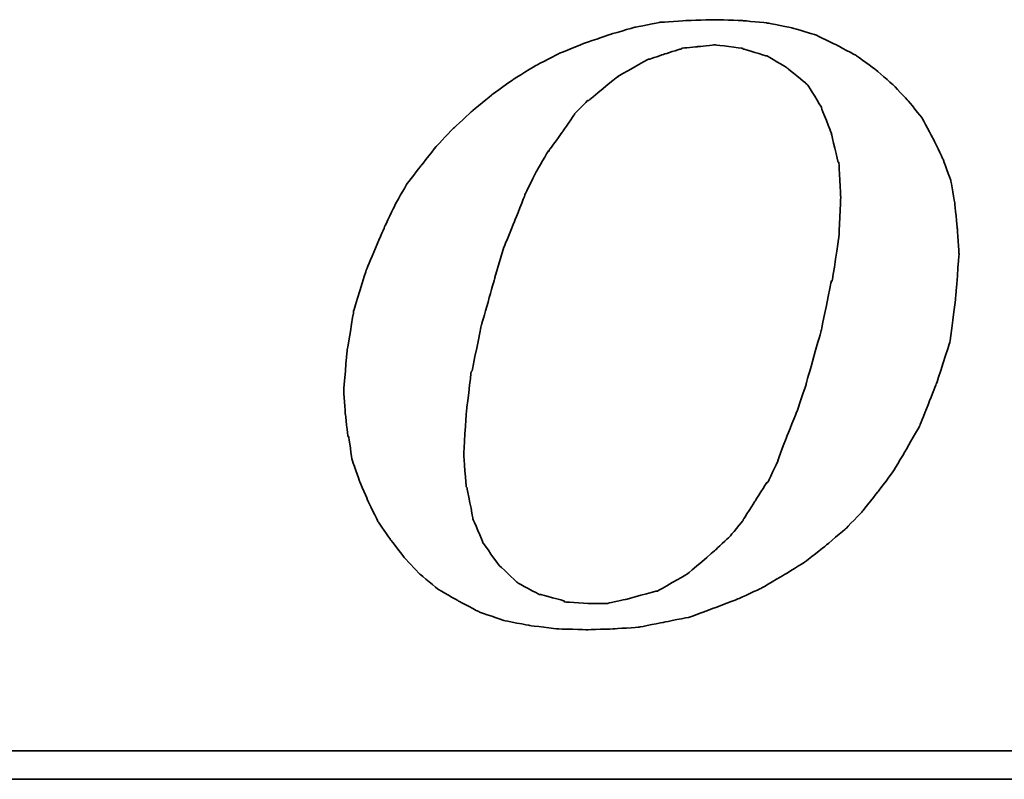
# Model space of a CAD drawing. Header units: millimetres. Extents: x 868 to 1264, y 477 to 609.
# Tile 33 of 51: x 1168.31 to 1172.71, y 516.15 to 519.54. Entities that reach past the tile are written whole.
import ezdxf

# ---------------------------------------------------------------- set-up
doc = ezdxf.new("R2010")
doc.units = ezdxf.units.MM
doc.layers.add('DIM', color=4, linetype='CONTINUOUS')
doc.layers.add('layer 1', color=7, linetype='CONTINUOUS')

# ---------------------------------------------------------------- blocks, each defined once
blk = doc.blocks.new('TBI MOTION logo(完整正式版)')
at = {"layer": 'layer 1', "color": 22, "lineweight": 35}
for points, knots in [([(-11.34375, -6.98375), (-11.34375, -6.98375), (-10.91375, -7.43875), (-10.91375, -7.43875), (-10.91375, -7.43875), (-10.91375, -7.43875), (-10.38625, -7.87125), (-10.38625, -7.87125), (-10.38625, -7.87125), (-10.38625, -7.87125), (-9.81125, -8.20375), (-9.81125, -8.20375), (-9.81125, -8.20375), (-9.81125, -8.20375), (-9.21125, -8.51875), (-9.21125, -8.51875), (-9.21125, -8.51875), (-9.21125, -8.51875), (-8.51625, -8.75875), (-8.51625, -8.75875), (-8.51625, -8.75875), (-8.51625, -8.75875), (-7.77125, -8.90375), (-7.77125, -8.90375), (-7.77125, -8.90375), (-7.77125, -8.90375), (-6.97875, -8.99875), (-6.97875, -8.99875), (-6.97875, -8.99875), (-6.97875, -8.99875), (-6.14125, -9.02375), (-6.14125, -9.02375), (-6.14125, -9.02375), (-6.14125, -9.02375), (-5.37125, -8.99875), (-5.37125, -8.99875), (-5.37125, -8.99875), (-5.37125, -8.99875), (-4.65375, -8.94875), (-4.65375, -8.94875), (-4.65375, -8.94875), (-4.65375, -8.94875), (-3.93375, -8.80625), (-3.93375, -8.80625), (-3.93375, -8.80625), (-3.93375, -8.80625), (-3.21375, -8.66375), (-3.21375, -8.66375), (-3.21375, -8.66375), (-3.21375, -8.66375), (-2.49375, -8.39875), (-2.49375, -8.39875), (-2.49375, -8.39875), (-2.49375, -8.39875), (-1.79875, -8.13375), (-1.79875, -8.13375), (-1.79875, -8.13375), (-1.79875, -8.13375), (-1.17375, -7.84375), (-1.17375, -7.84375), (-1.17375, -7.84375), (-1.17375, -7.84375), (-0.52375, -7.46375), (-0.52375, -7.46375), (-0.52375, -7.46375), (-0.52375, -7.46375), (0.10124, -7.07875), (0.10124, -7.07875), (0.10124, -7.07875), (0.10124, -7.07875), (0.67625, -6.62375), (0.67625, -6.62375), (0.67625, -6.62375), (0.67625, -6.62375), (1.24874, -6.14375), (1.24874, -6.14375), (1.24874, -6.14375), (1.24874, -6.14375), (1.72874, -5.64125), (1.72874, -5.64125), (1.72874, -5.64125), (1.72874, -5.64125), (2.18624, -5.06375), (2.18624, -5.06375), (2.18624, -5.06375), (2.18624, -5.06375), (2.61625, -4.48874), (2.61625, -4.48874), (2.61625, -4.48874), (2.61625, -4.48874), (3.00125, -3.83874), (3.00125, -3.83874), (3.00125, -3.83874), (3.00125, -3.83874), (3.36124, -3.21374), (3.36124, -3.21374), (3.36124, -3.21374), (3.36124, -3.21374), (3.84374, -1.99125), (3.84374, -1.99125), (3.84374, -1.99125), (3.84374, -1.99125), (4.22625, -0.81875), (4.22625, -0.81875), (4.22625, -0.81875), (4.22625, -0.81875), (4.39125, 0.45624), (4.39125, 0.45624), (4.39125, 0.45624), (4.39125, 0.45624), (4.48874, 1.70124), (4.48874, 1.70124), (4.48874, 1.70124), (4.48874, 1.70124), (4.43874, 2.44625), (4.43874, 2.44625), (4.43874, 2.44625), (4.43874, 2.44625), (4.36874, 3.14125), (4.36874, 3.14125), (4.36874, 3.14125), (4.36874, 3.14125), (4.25125, 3.81125), (4.25125, 3.81125), (4.25125, 3.81125), (4.25125, 3.81125), (4.03124, 4.41125), (4.03124, 4.41125), (4.03124, 4.41125), (4.03124, 4.41125), (3.74374, 5.01125), (3.74374, 5.01125), (3.74374, 5.01125), (3.74374, 5.01125), (3.43124, 5.58875), (3.43124, 5.58875), (3.43124, 5.58875), (3.43124, 5.58875), (3.02625, 6.09125), (3.02625, 6.09125), (3.02625, 6.09125), (3.02625, 6.09125), (2.59374, 6.54875), (2.59374, 6.54875), (2.59374, 6.54875), (2.59374, 6.54875), (2.09124, 6.98125), (2.09124, 6.98125), (2.09124, 6.98125), (2.09124, 6.98125), (1.56124, 7.36625), (1.56124, 7.36625), (1.56124, 7.36625), (1.56124, 7.36625), (0.98624, 7.67625), (0.98624, 7.67625), (0.98624, 7.67625), (0.98624, 7.67625), (0.38624, 7.96375), (0.38624, 7.96375), (0.38624, 7.96375), (0.38624, 7.96375), (-0.25875, 8.15625), (-0.25875, 8.15625), (-0.25875, 8.15625), (-0.25875, 8.15625), (-0.98125, 8.30125), (-0.98125, 8.30125), (-0.98125, 8.30125), (-0.98125, 8.30125), (-1.70124, 8.37125), (-1.70124, 8.37125), (-1.70124, 8.37125), (-1.70124, 8.37125), (-2.49375, 8.39624), (-2.49375, 8.39624), (-2.49375, 8.39624), (-2.49375, 8.39624), (-3.28625, 8.37125), (-3.28625, 8.37125), (-3.28625, 8.37125), (-3.28625, 8.37125), (-4.05125, 8.32125), (-4.05125, 8.32125), (-4.05125, 8.32125), (-4.05125, 8.32125), (-4.77375, 8.18125), (-4.77375, 8.18125), (-4.77375, 8.18125), (-4.77375, 8.18125), (-5.51625, 7.96375), (-5.51625, 7.96375), (-5.51625, 7.96375), (-5.51625, 7.96375), (-6.21125, 7.72625), (-6.21125, 7.72625), (-6.21125, 7.72625), (-6.21125, 7.72625), (-6.92875, 7.43625), (-6.92875, 7.43625), (-6.92875, 7.43625), (-6.92875, 7.43625), (-7.57875, 7.10125), (-7.57875, 7.10125), (-7.57875, 7.10125), (-7.57875, 7.10125), (-8.24875, 6.69125), (-8.24875, 6.69125), (-8.24875, 6.69125), (-8.24875, 6.69125), (-8.84875, 6.26125), (-8.84875, 6.26125), (-8.84875, 6.26125), (-8.84875, 6.26125), (-9.42625, 5.78125), (-9.42625, 5.78125), (-9.42625, 5.78125), (-9.42625, 5.78125), (-9.95375, 5.30125), (-9.95375, 5.30125), (-9.95375, 5.30125), (-9.95375, 5.30125), (-10.43375, 4.79624), (-10.43375, 4.79624), (-10.43375, 4.79624), (-10.43375, 4.79624), (-10.88875, 4.22125), (-10.88875, 4.22125), (-10.88875, 4.22125), (-10.88875, 4.22125), (-11.29875, 3.69375), (-11.29875, 3.69375), (-11.29875, 3.69375), (-11.29875, 3.69375), (-11.63375, 3.09125), (-11.63375, 3.09125), (-11.63375, 3.09125), (-11.63375, 3.09125), (-11.91875, 2.49625), (-11.91875, 2.49625), (-11.91875, 2.49625), (-11.91875, 2.49625), (-12.44875, 1.24625), (-12.44875, 1.24625), (-12.44875, 1.24625), (-12.44875, 1.24625), (-12.80875, 0.06874), (-12.80875, 0.06874), (-12.80875, 0.06874), (-12.80875, 0.06874), (-12.99875, -1.07875), (-12.99875, -1.07875), (-12.99875, -1.07875), (-12.99875, -1.07875), (-13.09375, -2.18375), (-13.09375, -2.18375), (-13.09375, -2.18375), (-13.09375, -2.18375), (-13.04875, -2.85375), (-13.04875, -2.85375), (-13.04875, -2.85375), (-13.04875, -2.85375), (-12.97375, -3.50375), (-12.97375, -3.50375), (-12.97375, -3.50375), (-12.97375, -3.50375), (-12.95375, -3.50375), (-12.95375, -3.50375), (-12.95375, -3.50375), (-12.95375, -3.50375), (-12.85375, -4.17375), (-12.85375, -4.17375), (-12.85375, -4.17375), (-12.85375, -4.17375), (-12.63875, -4.77624), (-12.63875, -4.77624), (-12.63875, -4.77624), (-12.63875, -4.77624), (-12.39875, -5.35125), (-12.39875, -5.35125), (-12.39875, -5.35125), (-12.39875, -5.35125), (-12.11375, -5.92875), (-12.11375, -5.92875), (-12.11375, -5.92875), (-12.11375, -5.92875), (-11.75375, -6.45375), (-11.75375, -6.45375), (-11.75375, -6.45375), (-11.75375, -6.45375), (-11.34375, -6.98375), (-11.34375, -6.98375)], [0, 0, 0, 0, 0.01369863, 0.01369863, 0.01369863, 0.01369864, 0.02739726, 0.02739726, 0.02739726, 0.02739727, 0.04109589, 0.04109589, 0.04109589, 0.0410959, 0.05479452, 0.05479452, 0.05479452, 0.05479453, 0.06849315, 0.06849315, 0.06849315, 0.06849316, 0.08219178, 0.08219178, 0.08219178, 0.08219179, 0.09589041, 0.09589041, 0.09589041, 0.09589042, 0.10958904, 0.10958904, 0.10958904, 0.10958905, 0.12328767, 0.12328767, 0.12328767, 0.12328768, 0.1369863, 0.1369863, 0.1369863, 0.13698631, 0.15068493, 0.15068493, 0.15068493, 0.15068494, 0.16438356, 0.16438356, 0.16438356, 0.16438357, 0.17808219, 0.17808219, 0.17808219, 0.1780822, 0.19178082, 0.19178082, 0.19178082, 0.19178083, 0.20547945, 0.20547945, 0.20547945, 0.20547946, 0.21917808, 0.21917808, 0.21917808, 0.21917809, 0.23287671, 0.23287671, 0.23287671, 0.23287672, 0.24657534, 0.24657534, 0.24657534, 0.24657535, 0.26027397, 0.26027397, 0.26027397, 0.26027398, 0.2739726, 0.2739726, 0.2739726, 0.27397261, 0.28767123, 0.28767123, 0.28767123, 0.28767124, 0.30136986, 0.30136986, 0.30136986, 0.30136987, 0.31506849, 0.31506849, 0.31506849, 0.3150685, 0.32876712, 0.32876712, 0.32876712, 0.32876713, 0.34246575, 0.34246575, 0.34246575, 0.34246576, 0.35616438, 0.35616438, 0.35616438, 0.35616439, 0.36986301, 0.36986301, 0.36986301, 0.36986302, 0.38356164, 0.38356164, 0.38356164, 0.38356165, 0.39726027, 0.39726027, 0.39726027, 0.39726028, 0.4109589, 0.4109589, 0.4109589, 0.41095891, 0.42465753, 0.42465753, 0.42465753, 0.42465754, 0.43835616, 0.43835616, 0.43835616, 0.43835617, 0.45205479, 0.45205479, 0.45205479, 0.4520548, 0.46575342, 0.46575342, 0.46575342, 0.46575343, 0.47945205, 0.47945205, 0.47945205, 0.47945206, 0.49315068, 0.49315068, 0.49315068, 0.49315069, 0.50684932, 0.50684932, 0.50684932, 0.50684933, 0.52054795, 0.52054795, 0.52054795, 0.52054796, 0.53424658, 0.53424658, 0.53424658, 0.53424659, 0.54794521, 0.54794521, 0.54794521, 0.54794522, 0.56164384, 0.56164384, 0.56164384, 0.56164385, 0.57534247, 0.57534247, 0.57534247, 0.57534248, 0.5890411, 0.5890411, 0.5890411, 0.58904111, 0.60273973, 0.60273973, 0.60273973, 0.60273974, 0.61643836, 0.61643836, 0.61643836, 0.61643837, 0.63013699, 0.63013699, 0.63013699, 0.630137, 0.64383562, 0.64383562, 0.64383562, 0.64383563, 0.65753425, 0.65753425, 0.65753425, 0.65753426, 0.67123288, 0.67123288, 0.67123288, 0.67123289, 0.68493151, 0.68493151, 0.68493151, 0.68493152, 0.69863014, 0.69863014, 0.69863014, 0.69863015, 0.71232877, 0.71232877, 0.71232877, 0.71232878, 0.7260274, 0.7260274, 0.7260274, 0.72602741, 0.73972603, 0.73972603, 0.73972603, 0.73972604, 0.75342466, 0.75342466, 0.75342466, 0.75342467, 0.76712329, 0.76712329, 0.76712329, 0.7671233, 0.78082192, 0.78082192, 0.78082192, 0.78082193, 0.79452055, 0.79452055, 0.79452055, 0.79452056, 0.80821918, 0.80821918, 0.80821918, 0.80821919, 0.82191781, 0.82191781, 0.82191781, 0.82191782, 0.83561644, 0.83561644, 0.83561644, 0.83561645, 0.84931507, 0.84931507, 0.84931507, 0.84931508, 0.8630137, 0.8630137, 0.8630137, 0.86301371, 0.87671233, 0.87671233, 0.87671233, 0.87671234, 0.89041096, 0.89041096, 0.89041096, 0.89041097, 0.90410959, 0.90410959, 0.90410959, 0.9041096, 0.91780822, 0.91780822, 0.91780822, 0.91780823, 0.93150685, 0.93150685, 0.93150685, 0.93150686, 0.94520548, 0.94520548, 0.94520548, 0.94520549, 0.95890411, 0.95890411, 0.95890411, 0.95890412, 0.97260274, 0.97260274, 0.97260274, 0.97260275, 0.98630137, 0.98630137, 0.98630137, 0.98630138, 1, 1, 1, 1]), ([(-8.77875, 1.03124), (-8.77875, 1.03124), (-8.51625, 1.89625), (-8.51625, 1.89625), (-8.51625, 1.89625), (-8.51625, 1.89625), (-8.20375, 2.66375), (-8.20375, 2.66375), (-8.20375, 2.66375), (-8.20375, 2.66375), (-7.91625, 3.38125), (-7.91625, 3.38125), (-7.91625, 3.38125), (-7.91625, 3.38125), (-7.91625, 3.40624), (-7.91625, 3.40624), (-7.91625, 3.40624), (-7.91625, 3.40624), (-7.57875, 4.07624), (-7.57875, 4.07624), (-7.57875, 4.07624), (-7.57875, 4.07624), (-7.24375, 4.65125), (-7.24375, 4.65125), (-7.24375, 4.65125), (-7.24375, 4.65125), (-7.21875, 4.65125), (-7.21875, 4.65125), (-7.21875, 4.65125), (-7.21875, 4.65125), (-7.21875, 4.67624), (-7.21875, 4.67624), (-7.21875, 4.67624), (-7.21875, 4.67624), (-6.83625, 5.20375), (-6.83625, 5.20375), (-6.83625, 5.20375), (-6.83625, 5.20375), (-6.49875, 5.68625), (-6.49875, 5.68625), (-6.49875, 5.68625), (-6.49875, 5.68625), (-6.49875, 5.70625), (-6.49875, 5.70625), (-6.49875, 5.70625), (-6.49875, 5.70625), (-6.11625, 6.09125), (-6.11625, 6.09125), (-6.11625, 6.09125), (-6.11625, 6.09125), (-6.09125, 6.09125), (-6.09125, 6.09125), (-6.09125, 6.09125), (-6.09125, 6.09125), (-5.27375, 6.76625), (-5.27375, 6.76625), (-5.27375, 6.76625), (-5.27375, 6.76625), (-5.24875, 6.76625), (-5.24875, 6.76625), (-5.24875, 6.76625), (-5.24875, 6.76625), (-5.24875, 6.78625), (-5.24875, 6.78625), (-5.24875, 6.78625), (-5.24875, 6.78625), (-4.38875, 7.26624), (-4.38875, 7.26624), (-4.38875, 7.26624), (-4.38875, 7.26624), (-4.36125, 7.26624), (-4.36125, 7.26624), (-4.36125, 7.26624), (-4.36125, 7.26624), (-3.93375, 7.41125), (-3.93375, 7.41125), (-3.93375, 7.41125), (-3.93375, 7.41125), (-3.47375, 7.55625), (-3.47375, 7.55625), (-3.47375, 7.55625), (-3.47375, 7.55625), (-3.45375, 7.55625), (-3.45375, 7.55625), (-3.45375, 7.55625), (-3.45375, 7.55625), (-3.42875, 7.58124), (-3.42875, 7.58124), (-3.42875, 7.58124), (-3.42875, 7.58124), (-2.97375, 7.62625), (-2.97375, 7.62625), (-2.97375, 7.62625), (-2.97375, 7.62625), (-2.49375, 7.67625), (-2.49375, 7.67625), (-2.49375, 7.67625), (-2.49375, 7.67625), (-2.46875, 7.67625), (-2.46875, 7.67625), (-2.46875, 7.67625), (-2.46875, 7.67625), (-1.70124, 7.58124), (-1.70124, 7.58124), (-1.70124, 7.58124), (-1.70124, 7.58124), (-1.67875, 7.55625), (-1.67875, 7.55625), (-1.67875, 7.55625), (-1.67875, 7.55625), (-1.65375, 7.55625), (-1.65375, 7.55625), (-1.65375, 7.55625), (-1.65375, 7.55625), (-1.03125, 7.36625), (-1.03125, 7.36625), (-1.03125, 7.36625), (-1.03125, 7.36625), (-1.00625, 7.36625), (-1.00625, 7.36625), (-1.00625, 7.36625), (-1.00625, 7.36625), (-0.43124, 7.02624), (-0.43124, 7.02624), (-0.43124, 7.02624), (-0.43124, 7.02624), (-0.40625, 7.00624), (-0.40625, 7.00624), (-0.40625, 7.00624), (-0.40625, 7.00624), (0.12124, 6.57124), (0.12124, 6.57124), (0.12124, 6.57124), (0.12124, 6.57124), (0.14624, 6.54875), (0.14624, 6.54875), (0.14624, 6.54875), (0.14624, 6.54875), (0.17124, 6.52375), (0.17124, 6.52375), (0.17124, 6.52375), (0.17124, 6.52375), (0.55625, 5.89875), (0.55625, 5.89875), (0.55625, 5.89875), (0.55625, 5.89875), (0.55625, 5.87625), (0.55625, 5.87625), (0.55625, 5.87625), (0.55625, 5.87625), (0.84124, 5.15625), (0.84124, 5.15625), (0.84124, 5.15625), (0.84124, 5.15625), (0.84124, 5.13125), (0.84124, 5.13125), (0.84124, 5.13125), (0.84124, 5.13125), (1.03624, 4.31875), (1.03624, 4.31875), (1.03624, 4.31875), (1.03624, 4.31875), (1.05624, 4.31875), (1.05624, 4.31875), (1.05624, 4.31875), (1.05624, 4.31875), (1.05624, 4.29125), (1.05624, 4.29125), (1.05624, 4.29125), (1.05624, 4.29125), (1.10625, 3.33125), (1.10625, 3.33125), (1.10625, 3.33125), (1.10625, 3.33125), (1.10625, 3.30875), (1.10625, 3.30875), (1.10625, 3.30875), (1.10625, 3.30875), (1.05624, 2.20624), (1.05624, 2.20624), (1.05624, 2.20624), (1.05624, 2.20624), (1.05624, 2.18124), (1.05624, 2.18124), (1.05624, 2.18124), (1.05624, 2.18124), (0.86624, 0.93624), (0.86624, 0.93624), (0.86624, 0.93624), (0.86624, 0.93624), (0.84124, 0.93624), (0.84124, 0.93624), (0.84124, 0.93624), (0.84124, 0.93624), (0.55625, -0.45874), (0.55625, -0.45874), (0.55625, -0.45874), (0.55625, -0.45874), (0.12124, -1.99125), (0.12124, -1.99125), (0.12124, -1.99125), (0.12124, -1.99125), (0.12124, -2.01874), (0.12124, -2.01874), (0.12124, -2.01874), (0.12124, -2.01874), (-0.13874, -2.78375), (-0.13874, -2.78375), (-0.13874, -2.78375), (-0.13874, -2.78375), (-0.43124, -3.50375), (-0.43124, -3.50375), (-0.43124, -3.50375), (-0.43124, -3.50375), (-0.69375, -4.19875), (-0.69375, -4.19875), (-0.69375, -4.19875), (-0.69375, -4.19875), (-0.69375, -4.22375), (-0.69375, -4.22375), (-0.69375, -4.22375), (-0.69375, -4.22375), (-0.98125, -4.82374), (-0.98125, -4.82374), (-0.98125, -4.82374), (-0.98125, -4.82374), (-1.00625, -4.82374), (-1.00625, -4.82374), (-1.00625, -4.82374), (-1.00625, -4.82374), (-1.33875, -5.35125), (-1.33875, -5.35125), (-1.33875, -5.35125), (-1.33875, -5.35125), (-1.67875, -5.87875), (-1.67875, -5.87875), (-1.67875, -5.87875), (-1.67875, -5.87875), (-1.67875, -5.90375), (-1.67875, -5.90375), (-1.67875, -5.90375), (-1.67875, -5.90375), (-2.05875, -6.35875), (-2.05875, -6.35875), (-2.05875, -6.35875), (-2.05875, -6.35875), (-2.08375, -6.38375), (-2.08375, -6.38375), (-2.08375, -6.38375), (-2.08375, -6.38375), (-2.46875, -6.74375), (-2.46875, -6.74375), (-2.46875, -6.74375), (-2.46875, -6.74375), (-3.25875, -7.41625), (-3.25875, -7.41625), (-3.25875, -7.41625), (-3.25875, -7.41625), (-3.28625, -7.43875), (-3.28625, -7.43875), (-3.28625, -7.43875), (-3.28625, -7.43875), (-4.12375, -7.91875), (-4.12375, -7.91875), (-4.12375, -7.91875), (-4.12375, -7.91875), (-4.14875, -7.91875), (-4.14875, -7.91875), (-4.14875, -7.91875), (-4.14875, -7.91875), (-4.17125, -7.91875), (-4.17125, -7.91875), (-4.17125, -7.91875), (-4.17125, -7.91875), (-5.03375, -8.15875), (-5.03375, -8.15875), (-5.03375, -8.15875), (-5.03375, -8.15875), (-5.51625, -8.25625), (-5.51625, -8.25625), (-5.51625, -8.25625), (-5.51625, -8.25625), (-5.54125, -8.27875), (-5.54125, -8.27875), (-5.54125, -8.27875), (-5.54125, -8.27875), (-5.56375, -8.27875), (-5.56375, -8.27875), (-5.56375, -8.27875), (-5.56375, -8.27875), (-5.99625, -8.27875), (-5.99625, -8.27875), (-5.99625, -8.27875), (-5.99625, -8.27875), (-6.76375, -8.23125), (-6.76375, -8.23125), (-6.76375, -8.23125), (-6.76375, -8.23125), (-6.78875, -8.23125), (-6.78875, -8.23125), (-6.78875, -8.23125), (-6.78875, -8.23125), (-6.78875, -8.20375), (-6.78875, -8.20375), (-6.78875, -8.20375), (-6.78875, -8.20375), (-7.45875, -8.01375), (-7.45875, -8.01375), (-7.45875, -8.01375), (-7.45875, -8.01375), (-7.48375, -8.01375), (-7.48375, -8.01375), (-7.48375, -8.01375), (-7.48375, -8.01375), (-7.50875, -8.01375), (-7.50875, -8.01375), (-7.50875, -8.01375), (-7.50875, -8.01375), (-8.13125, -7.67875), (-8.13125, -7.67875), (-8.13125, -7.67875), (-8.13125, -7.67875), (-8.15625, -7.65375), (-8.15625, -7.65375), (-8.15625, -7.65375), (-8.15625, -7.65375), (-8.65875, -7.17375), (-8.65875, -7.17375), (-8.65875, -7.17375), (-8.65875, -7.17375), (-8.68375, -7.14875), (-8.68375, -7.14875), (-8.68375, -7.14875), (-8.68375, -7.14875), (-9.08875, -6.57375), (-9.08875, -6.57375), (-9.08875, -6.57375), (-9.08875, -6.57375), (-9.11375, -6.54875), (-9.11375, -6.54875), (-9.11375, -6.54875), (-9.11375, -6.54875), (-9.11375, -6.52875), (-9.11375, -6.52875), (-9.11375, -6.52875), (-9.11375, -6.52875), (-9.40375, -5.85375), (-9.40375, -5.85375), (-9.40375, -5.85375), (-9.40375, -5.85375), (-9.40375, -5.82875), (-9.40375, -5.82875), (-9.40375, -5.82875), (-9.40375, -5.82875), (-9.56875, -4.96875), (-9.56875, -4.96875), (-9.56875, -4.96875), (-9.56875, -4.96875), (-9.59375, -4.94375), (-9.59375, -4.94375), (-9.59375, -4.94375), (-9.59375, -4.94375), (-9.66375, -4.03375), (-9.66375, -4.03375), (-9.66375, -4.03375), (-9.66375, -4.03375), (-9.66375, -4.00875), (-9.66375, -4.00875), (-9.66375, -4.00875), (-9.66375, -4.00875), (-9.59375, -2.85375), (-9.59375, -2.85375), (-9.59375, -2.85375), (-9.59375, -2.85375), (-9.45125, -1.65875), (-9.45125, -1.65875), (-9.45125, -1.65875), (-9.45125, -1.65875), (-9.42625, -1.63375), (-9.42625, -1.63375), (-9.42625, -1.63375), (-9.42625, -1.63375), (-9.16125, -0.33875), (-9.16125, -0.33875), (-9.16125, -0.33875), (-9.16125, -0.33875), (-8.77875, 1.00624), (-8.77875, 1.00624), (-8.77875, 1.00624), (-8.77875, 1.00624), (-8.77875, 1.03124), (-8.77875, 1.03124)], [0, 0, 0, 0, 0.01020408, 0.01020408, 0.01020408, 0.01020409, 0.02040816, 0.02040816, 0.02040816, 0.02040817, 0.03061224, 0.03061224, 0.03061224, 0.03061225, 0.04081633, 0.04081633, 0.04081633, 0.04081634, 0.05102041, 0.05102041, 0.05102041, 0.05102042, 0.06122449, 0.06122449, 0.06122449, 0.0612245, 0.07142857, 0.07142857, 0.07142857, 0.07142858, 0.08163265, 0.08163265, 0.08163265, 0.08163266, 0.09183673, 0.09183673, 0.09183673, 0.09183674, 0.10204082, 0.10204082, 0.10204082, 0.10204083, 0.1122449, 0.1122449, 0.1122449, 0.11224491, 0.12244898, 0.12244898, 0.12244898, 0.12244899, 0.13265306, 0.13265306, 0.13265306, 0.13265307, 0.14285714, 0.14285714, 0.14285714, 0.14285715, 0.15306122, 0.15306122, 0.15306122, 0.15306123, 0.16326531, 0.16326531, 0.16326531, 0.16326532, 0.17346939, 0.17346939, 0.17346939, 0.1734694, 0.18367347, 0.18367347, 0.18367347, 0.18367348, 0.19387755, 0.19387755, 0.19387755, 0.19387756, 0.20408163, 0.20408163, 0.20408163, 0.20408164, 0.21428571, 0.21428571, 0.21428571, 0.21428572, 0.2244898, 0.2244898, 0.2244898, 0.22448981, 0.23469388, 0.23469388, 0.23469388, 0.23469389, 0.24489796, 0.24489796, 0.24489796, 0.24489797, 0.25510204, 0.25510204, 0.25510204, 0.25510205, 0.26530612, 0.26530612, 0.26530612, 0.26530613, 0.2755102, 0.2755102, 0.2755102, 0.27551021, 0.28571429, 0.28571429, 0.28571429, 0.2857143, 0.29591837, 0.29591837, 0.29591837, 0.29591838, 0.30612245, 0.30612245, 0.30612245, 0.30612246, 0.31632653, 0.31632653, 0.31632653, 0.31632654, 0.32653061, 0.32653061, 0.32653061, 0.32653062, 0.33673469, 0.33673469, 0.33673469, 0.3367347, 0.34693878, 0.34693878, 0.34693878, 0.34693879, 0.35714286, 0.35714286, 0.35714286, 0.35714287, 0.36734694, 0.36734694, 0.36734694, 0.36734695, 0.37755102, 0.37755102, 0.37755102, 0.37755103, 0.3877551, 0.3877551, 0.3877551, 0.38775511, 0.39795918, 0.39795918, 0.39795918, 0.39795919, 0.40816327, 0.40816327, 0.40816327, 0.40816328, 0.41836735, 0.41836735, 0.41836735, 0.41836736, 0.42857143, 0.42857143, 0.42857143, 0.42857144, 0.43877551, 0.43877551, 0.43877551, 0.43877552, 0.44897959, 0.44897959, 0.44897959, 0.4489796, 0.45918367, 0.45918367, 0.45918367, 0.45918368, 0.46938776, 0.46938776, 0.46938776, 0.46938777, 0.47959184, 0.47959184, 0.47959184, 0.47959185, 0.48979592, 0.48979592, 0.48979592, 0.48979593, 0.5, 0.5, 0.5, 0.50000001, 0.51020408, 0.51020408, 0.51020408, 0.51020409, 0.52040816, 0.52040816, 0.52040816, 0.52040817, 0.53061224, 0.53061224, 0.53061224, 0.53061225, 0.54081633, 0.54081633, 0.54081633, 0.54081634, 0.55102041, 0.55102041, 0.55102041, 0.55102042, 0.56122449, 0.56122449, 0.56122449, 0.5612245, 0.57142857, 0.57142857, 0.57142857, 0.57142858, 0.58163265, 0.58163265, 0.58163265, 0.58163266, 0.59183673, 0.59183673, 0.59183673, 0.59183674, 0.60204082, 0.60204082, 0.60204082, 0.60204083, 0.6122449, 0.6122449, 0.6122449, 0.61224491, 0.62244898, 0.62244898, 0.62244898, 0.62244899, 0.63265306, 0.63265306, 0.63265306, 0.63265307, 0.64285714, 0.64285714, 0.64285714, 0.64285715, 0.65306122, 0.65306122, 0.65306122, 0.65306123, 0.66326531, 0.66326531, 0.66326531, 0.66326532, 0.67346939, 0.67346939, 0.67346939, 0.6734694, 0.68367347, 0.68367347, 0.68367347, 0.68367348, 0.69387755, 0.69387755, 0.69387755, 0.69387756, 0.70408163, 0.70408163, 0.70408163, 0.70408164, 0.71428571, 0.71428571, 0.71428571, 0.71428572, 0.7244898, 0.7244898, 0.7244898, 0.72448981, 0.73469388, 0.73469388, 0.73469388, 0.73469389, 0.74489796, 0.74489796, 0.74489796, 0.74489797, 0.75510204, 0.75510204, 0.75510204, 0.75510205, 0.76530612, 0.76530612, 0.76530612, 0.76530613, 0.7755102, 0.7755102, 0.7755102, 0.77551021, 0.78571429, 0.78571429, 0.78571429, 0.7857143, 0.79591837, 0.79591837, 0.79591837, 0.79591838, 0.80612245, 0.80612245, 0.80612245, 0.80612246, 0.81632653, 0.81632653, 0.81632653, 0.81632654, 0.82653061, 0.82653061, 0.82653061, 0.82653062, 0.83673469, 0.83673469, 0.83673469, 0.8367347, 0.84693878, 0.84693878, 0.84693878, 0.84693879, 0.85714286, 0.85714286, 0.85714286, 0.85714287, 0.86734694, 0.86734694, 0.86734694, 0.86734695, 0.87755102, 0.87755102, 0.87755102, 0.87755103, 0.8877551, 0.8877551, 0.8877551, 0.88775511, 0.89795918, 0.89795918, 0.89795918, 0.89795919, 0.90816327, 0.90816327, 0.90816327, 0.90816328, 0.91836735, 0.91836735, 0.91836735, 0.91836736, 0.92857143, 0.92857143, 0.92857143, 0.92857144, 0.93877551, 0.93877551, 0.93877551, 0.93877552, 0.94897959, 0.94897959, 0.94897959, 0.9489796, 0.95918367, 0.95918367, 0.95918367, 0.95918368, 0.96938776, 0.96938776, 0.96938776, 0.96938777, 0.97959184, 0.97959184, 0.97959184, 0.97959185, 0.98979592, 0.98979592, 0.98979592, 0.98979593, 1, 1, 1, 1]), ([(75.90875, -9.47875), (75.90875, -9.47875), (75.90875, -12.28625), (75.90875, -12.28625), (75.90875, -12.28625), (75.90875, -12.28625), (75.90875, -12.47875), (75.90875, -12.47875), (75.90875, -12.47875), (75.90875, -12.47875), (75.71625, -12.47875), (75.71625, -12.47875), (75.71625, -12.47875), (75.71625, -12.47875), (-88.32875, -12.47875), (-88.32875, -12.47875), (-88.32875, -12.47875), (-88.32875, -12.47875), (-88.32875, -13.29375), (-88.32875, -13.29375), (-88.32875, -13.29375), (-88.32875, -13.29375), (82.89125, -13.29375), (82.89125, -13.29375), (82.89125, -13.29375), (82.89125, -13.29375), (75.90875, -9.47875), (75.90875, -9.47875)], [0, 0, 0, 0, 0.14285714, 0.14285714, 0.14285714, 0.14285715, 0.28571429, 0.28571429, 0.28571429, 0.2857143, 0.42857143, 0.42857143, 0.42857143, 0.42857144, 0.57142857, 0.57142857, 0.57142857, 0.57142858, 0.71428571, 0.71428571, 0.71428571, 0.71428572, 0.85714286, 0.85714286, 0.85714286, 0.85714287, 1, 1, 1, 1])]:
    blk.add_open_spline(points, degree=3, knots=knots, dxfattribs=at)

msp = doc.modelspace()

# ---------------------------------------------------------------- block references
at = {"layer": 'DIM', "color": 7, "xscale": 0.1563722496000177, "yscale": 0.1563722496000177, "zscale": 0.1563722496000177}
msp.add_blockref('TBI MOTION logo(完整正式版)', (1171.8048, 518.2302), dxfattribs=at)

doc.saveas('drawing.dxf')
